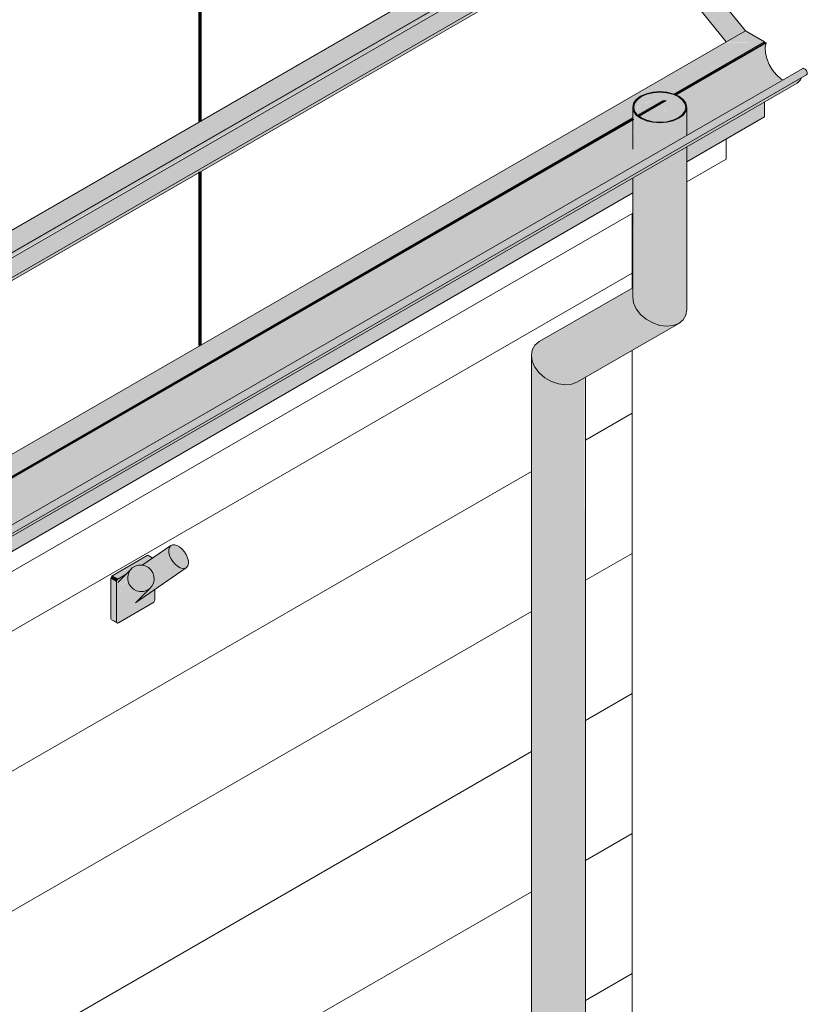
# Model space of a CAD drawing. Header units: centimetres. Extents: x -60196 to -56391, y 260 to 1402.
# Tile 43 of 45: x -56584 to -56439, y 838 to 1020. Entities that reach past the tile are written whole.
import ezdxf

# ---------------------------------------------------------------- set-up
doc = ezdxf.new("R2010")
doc.units = ezdxf.units.CM
for name, color, linetype, lineweight in [('A-GENM', 7, 'Continuous', 5), ('A-ROOF', 7, 'Continuous', 5), ('A-ROOF-OTLN', 7, 'Continuous', 5), ('A-ROOF-PATT', 7, 'Continuous', 70), ('A-WALL', 7, 'Continuous', 5), ('A-WALL-PATT', 7, 'Continuous', 70), ('P-PIPE', 7, 'Continuous', 5)]:
    doc.layers.add(name, color=color, linetype=linetype, lineweight=lineweight)

# ---------------------------------------------------------------- blocks, each defined once
blk = doc.blocks.new('Uchwyt na flagę - Typ 1-9009511-_3D_')
at = {"layer": 'A-GENM', "true_color": 0x7f7f7f}
for points in [[(-797.79, 53228.92), (-793.9, 53231.6), (-794.67, 53232.64), (-795.06, 53233.78), (-795.06, 53234.34), (-794.92, 53234.76), (-794.96, 53234.85), (-799.88, 53231.37), (-799.01, 53231.05), (-798.57, 53230.7), (-798.18, 53230.22), (-797.9, 53229.62), (-797.8, 53229.16)], [(-792.51, 53230.8), (-791.87, 53230.93), (-791.77, 53230.99), (-791.55, 53231.29), (-791.45, 53232.09), (-791.55, 53232.6), (-791.84, 53233.35), (-792.61, 53234.39), (-793.55, 53235.06), (-794.32, 53235.18), (-794.41, 53235.17), (-794.74, 53235.01), (-794.96, 53234.7), (-795.07, 53234.28), (-794.96, 53233.39), (-794.67, 53232.64), (-793.9, 53231.6), (-792.96, 53230.93), (-792.57, 53230.82)], [(-804.38, 53228.9), (-802.86, 53229.86), (-801.76, 53230.93), (-801.29, 53231.22), (-800.37, 53231.41), (-799.87, 53231.51), (-798.55, 53232.37), (-798.15, 53232.65), (-799.1, 53233.18), (-805.44, 53229.51), (-804.73, 53229.11)], [(-798.15, 53232.65), (-798.03, 53232.73), (-798.98, 53233.23), (-799.05, 53233.18), (-798.73, 53232.99)], [(-804.15, 53227.09), (-802.65, 53228.74), (-802.59, 53229.66), (-802.35, 53230.25), (-802.26, 53230.43), (-803.88, 53228.53), (-804.13, 53227.35)], [(-800.41, 53226.53), (-799.48, 53226.63), (-799.14, 53226.74), (-798.62, 53227.05), (-798.13, 53227.65), (-797.83, 53228.43), (-797.79, 53228.92), (-797.9, 53229.62), (-798.21, 53230.27), (-798.65, 53230.77), (-799.25, 53231.17), (-799.81, 53231.36), (-800.37, 53231.41), (-800.85, 53231.35), (-801.32, 53231.21), (-801.91, 53230.8), (-802.35, 53230.25), (-802.62, 53229.51), (-802.68, 53229.24), (-802.52, 53228.22), (-802.35, 53227.84), (-801.76, 53227.13), (-801.33, 53226.84), (-801.03, 53226.68), (-800.47, 53226.54)], [(-801.19, 53224.53), (-799.77, 53225.46), (-792.1, 53230.82), (-792.51, 53230.8), (-792.96, 53230.93), (-793.9, 53231.6), (-797.79, 53228.92), (-797.83, 53228.43), (-797.96, 53227.98), (-798.2, 53227.52), (-800.56, 53225.12), (-801.01, 53224.67)], [(-804.73, 53220.94), (-804.73, 53228.29), (-805.79, 53228.9), (-805.79, 53221.55)], [(-804.73, 53228.29), (-804.63, 53228.64), (-804.47, 53228.95), (-805.53, 53229.45), (-805.78, 53229.01), (-805.69, 53228.84), (-804.75, 53228.3)], [(-804.38, 53220.74), (-797.96, 53224.5), (-797.66, 53225.12), (-797.66, 53226.92), (-801.67, 53224.28), (-802.28, 53224.24), (-802.92, 53224.47), (-803.36, 53224.84), (-803.69, 53225.31), (-804, 53226.08), (-804.13, 53226.83), (-804.12, 53227.43), (-804.01, 53228.07), (-803.63, 53228.99), (-803.45, 53229.24), (-803.36, 53229.49), (-804.38, 53228.9), (-804.73, 53228.07), (-804.73, 53220.94)], [(-802.11, 53224.2), (-801.3, 53224.47), (-800.95, 53224.73), (-798.62, 53227.05), (-799.48, 53226.63), (-800.21, 53226.53), (-800.47, 53226.54), (-801.33, 53226.84), (-801.76, 53227.13), (-802.17, 53227.56), (-802.52, 53228.22), (-802.64, 53228.6), (-804.15, 53227.09), (-803.94, 53225.86), (-803.63, 53225.19), (-803.25, 53224.72), (-802.92, 53224.47), (-802.45, 53224.27), (-802.15, 53224.21)], [(-804.68, 53220.76), (-804.73, 53220.94), (-805.78, 53221.45), (-805.74, 53221.38), (-804.72, 53220.78)]]:
    blk.add_hatch(color=8, dxfattribs=at).paths.add_polyline_path(points)
at = {"layer": 'A-GENM'}
for p, q in [((-794.68, 53235.05), (-800, 53231.38)), ((-805.44, 53229.51), (-799.07, 53233.19)), ((-799.5, 53231.72), (-799.97, 53231.44)), ((-798.01, 53232.75), (-798.82, 53233.21)), ((-801.99, 53230.74), (-804.51, 53228.22)), ((-801.22, 53224.46), (-791.84, 53230.94)), ((-805.79, 53221.55), (-805.79, 53228.9)), ((-804.73, 53228.29), (-804.73, 53220.94)), ((-803.07, 53229.66), (-804.38, 53228.9)), ((-800.97, 53224.69), (-798.46, 53227.2)), ((-797.66, 53225.02), (-797.66, 53226.95)), ((-804.38, 53220.74), (-798.01, 53224.41)), ((-805.69, 53221.32), (-804.63, 53220.71))]:
    blk.add_line(p, q, dxfattribs=at)
for points in [[(-792.61, 53234.39, 0), (-793.07, 53234.78, 0), (-793.55, 53235.06, 0), (-794.01, 53235.19, 0), (-794.41, 53235.17, 0), (-794.74, 53235.01, 0), (-794.96, 53234.7, 0), (-795.07, 53234.28, 0), (-795.06, 53233.78, 0), (-794.92, 53233.22, 0), (-794.67, 53232.64, 0), (-794.32, 53232.09, 0), (-793.9, 53231.6, 0)], [(-793.9, 53231.6, 0), (-793.44, 53231.21, 0), (-792.96, 53230.93, 0), (-792.51, 53230.8, 0), (-792.1, 53230.82, 0), (-791.77, 53230.99, 0), (-791.55, 53231.29, 0), (-791.44, 53231.71, 0), (-791.45, 53232.21, 0), (-791.59, 53232.77, 0), (-791.84, 53233.35, 0), (-792.19, 53233.9, 0), (-792.61, 53234.39, 0)], [(-799.07, 53233.19, 0), (-798.98, 53233.23, 0), (-798.9, 53233.24, 0)], [(-797.81, 53229.35, 0), (-798.01, 53229.96, 0), (-798.36, 53230.51, 0), (-798.84, 53230.95, 0), (-799.42, 53231.26, 0), (-800.04, 53231.41, 0), (-800.68, 53231.4, 0), (-801.29, 53231.22, 0), (-801.83, 53230.89, 0), (-802.26, 53230.43, 0), (-802.55, 53229.86, 0), (-802.68, 53229.24, 0), (-802.64, 53228.6, 0)], [(-805.79, 53228.9, 0), (-805.78, 53229.01, 0), (-805.74, 53229.13, 0), (-805.69, 53229.25, 0), (-805.61, 53229.36, 0), (-805.53, 53229.45, 0), (-805.44, 53229.51, 0)], [(-804.38, 53228.9, 0), (-804.47, 53228.84, 0), (-804.55, 53228.75, 0), (-804.63, 53228.64, 0), (-804.68, 53228.52, 0), (-804.72, 53228.4, 0), (-804.73, 53228.29, 0)], [(-802.64, 53228.6, 0), (-802.44, 53227.98, 0), (-802.09, 53227.43, 0), (-801.61, 53226.99, 0), (-801.04, 53226.68, 0), (-800.41, 53226.53, 0), (-799.77, 53226.54, 0), (-799.16, 53226.72, 0), (-798.62, 53227.05, 0), (-798.2, 53227.52, 0), (-797.91, 53228.08, 0), (-797.78, 53228.7, 0), (-797.81, 53229.35, 0)], [(-798.01, 53224.41, 0), (-797.92, 53224.48, 0), (-797.84, 53224.57, 0), (-797.76, 53224.68, 0), (-797.71, 53224.79, 0), (-797.67, 53224.91, 0), (-797.66, 53225.02, 0)], [(-805.74, 53221.38, 0), (-805.78, 53221.45, 0), (-805.79, 53221.55, 0)], [(-804.73, 53220.94, 0), (-804.72, 53220.84, 0), (-804.68, 53220.76, 0), (-804.63, 53220.71, 0), (-804.55, 53220.69, 0), (-804.47, 53220.7, 0), (-804.38, 53220.74, 0)]]:
    blk.add_polyline3d(points, dxfattribs=at)
blk = doc.blocks.new('Construction_Roof-Accessories_Lindab_SNO_KOTEGL - Construction_Roof-Accessories_Lindab_SNO-V73-_3D_')
at = {"layer": 'A-GENM', "true_color": 0x383e42}
for points in [[(-847.62, 53275.67), (-720.34, 53349.15), (-722.67, 53351.78), (-849.94, 53278.3), (-847.71, 53275.77)], [(-846.89, 53275.35), (-719.61, 53348.83), (-719.72, 53349.44), (-847, 53275.95), (-846.92, 53275.48)], [(-846.97, 53275.08), (-719.61, 53348.7), (-719.72, 53348.77), (-846.89, 53275.21), (-846.93, 53275.12)], [(-849.94, 53278.3), (-734.28, 53345.27), (-849.99, 53278.33), (-849.98, 53278.33)], [(-852.01, 53268.52), (-724.73, 53342.01), (-726.6, 53344.57), (-853.88, 53271.09), (-852.3, 53268.92)], [(-851.96, 53267.98), (-724.6, 53341.64), (-724.74, 53342), (-851.95, 53268.44), (-851.9, 53268.06), (-851.95, 53267.99)]]:
    blk.add_hatch(color=250, dxfattribs=at).paths.add_polyline_path(points)
at = {"layer": 'A-GENM', "color": 250, "true_color": 0x2a2a2a}
for p, q in [((-722.87, 53351.86), (-850.14, 53278.37)), ((-722.67, 53351.78), (-720.34, 53349.15)), ((-847.08, 53275.98), (-719.8, 53349.46)), ((-847, 53275.95), (-719.72, 53349.44)), ((-846.97, 53275.08), (-719.69, 53348.56)), ((-719.8, 53349.46), (-719.72, 53349.44)), ((-719.72, 53349.44), (-719.61, 53348.83)), ((-726.61, 53344.59), (-724.73, 53342.01)), ((-852.01, 53268.52), (-724.73, 53342.01)), ((-851.97, 53267.98), (-724.69, 53341.46)), ((-847.62, 53275.67), (-849.94, 53278.3)), ((-847, 53275.95), (-847.08, 53275.98)), ((-846.89, 53275.35), (-847, 53275.95)), ((-852.01, 53268.52), (-853.89, 53271.1))]:
    blk.add_line(p, q, dxfattribs=at)
for points in [[(-722.87, 53351.85, 0), (-722.83, 53351.87, 0), (-722.79, 53351.86, 0), (-722.75, 53351.85, 0), (-722.71, 53351.82, 0), (-722.67, 53351.78, 0)], [(-719.61, 53348.83, 0), (-719.61, 53348.75, 0), (-719.62, 53348.67, 0), (-719.65, 53348.61, 0), (-719.69, 53348.57, 0), (-719.69, 53348.56, 0)], [(-724.73, 53342.01, 0), (-724.67, 53341.92, 0), (-724.63, 53341.83, 0), (-724.61, 53341.73, 0), (-724.6, 53341.64, 0), (-724.61, 53341.57, 0), (-724.64, 53341.51, 0), (-724.68, 53341.46, 0), (-724.69, 53341.46, 0)], [(-849.94, 53278.3, 0), (-849.99, 53278.33, 0), (-850.03, 53278.36, 0), (-850.07, 53278.38, 0), (-850.11, 53278.38, 0), (-850.15, 53278.37, 0)], [(-846.97, 53275.08, 0), (-846.97, 53275.08, 0), (-846.93, 53275.12, 0), (-846.9, 53275.18, 0), (-846.89, 53275.26, 0), (-846.89, 53275.35, 0)], [(-851.97, 53267.98, 0), (-851.96, 53267.98, 0), (-851.92, 53268.02, 0), (-851.89, 53268.08, 0), (-851.88, 53268.16, 0), (-851.89, 53268.25, 0), (-851.91, 53268.34, 0), (-851.95, 53268.44, 0), (-852.01, 53268.52, 0)]]:
    blk.add_polyline3d(points, dxfattribs=at)
blk = doc.blocks.new('ARu Rura spustowa okrągła ___FK_04_0 - Na ziemię _φ10_-9218120-_3D_')
at = {"layer": 'P-PIPE', "true_color": 0x383e42}
h = blk.add_hatch(color=250, dxfattribs=at)
h.paths.add_polyline_path([(-704.26, 53313.25), (-702.25, 53313.52), (-701.76, 53313.64), (-700.73, 53314.1), (-699.73, 53314.97), (-699.42, 53315.42), (-699.26, 53316.14), (-699.46, 53316.93), (-700.1, 53317.71), (-701.15, 53318.37), (-702.26, 53318.76), (-703.02, 53318.93), (-704.26, 53319.03), (-706.02, 53318.82), (-707.19, 53318.45), (-708.12, 53317.93), (-708.63, 53317.53), (-709.1, 53316.86), (-709.22, 53315.95), (-708.95, 53315.19), (-708.32, 53314.5), (-707.57, 53314), (-706.53, 53313.58), (-704.92, 53313.3)])
h.paths.add_polyline_path([(-704.26, 53313.37), (-705.55, 53313.48), (-706.93, 53313.86), (-708.06, 53314.48), (-708.59, 53315), (-708.95, 53315.67), (-709.06, 53316.14), (-708.9, 53316.86), (-708.42, 53317.53), (-707.65, 53318.1), (-706.24, 53318.64), (-705.5, 53318.82), (-704.26, 53318.91), (-703.02, 53318.82), (-701.39, 53318.33), (-700.7, 53317.97), (-699.93, 53317.28), (-699.62, 53316.86), (-699.46, 53316.14), (-699.65, 53315.39), (-700.18, 53314.7), (-701.05, 53314.1), (-702.32, 53313.63), (-703.02, 53313.46), (-704.26, 53313.37)])
for points in [[(-708.89, 53315.41), (-708.39, 53316.1), (-707.65, 53316.65), (-707.65, 53318.1), (-708.59, 53317.28), (-708.9, 53316.86), (-709.04, 53316.03), (-708.9, 53315.42)], [(-702.32, 53313.63), (-701.76, 53313.78), (-700.73, 53314.29), (-699.93, 53315), (-699.62, 53315.42), (-699.46, 53316.14), (-699.65, 53316.89), (-700.18, 53317.58), (-701.05, 53318.18), (-702.28, 53318.64), (-703.02, 53318.82), (-704.26, 53318.91), (-705.55, 53318.8), (-706.93, 53318.42), (-707.65, 53318.1), (-707.65, 53316.65), (-706.66, 53317.09), (-705.5, 53317.36), (-703.6, 53317.41), (-703.6, 53317.22), (-703.32, 53317.39), (-703.07, 53317.34), (-703.35, 53316.44), (-703.15, 53315.2), (-702.33, 53313.64)], [(-721.72, 53264.78), (-720.38, 53264.95), (-718.85, 53265.66), (-701.33, 53275.89), (-702.18, 53275.69), (-703.25, 53275.64), (-704.44, 53275.84), (-705.65, 53276.28), (-706.93, 53277.07), (-707.8, 53277.82), (-708.72, 53279.14), (-709.09, 53279.96), (-709.26, 53281.78), (-709.38, 53282.68), (-726.54, 53272.77), (-727.44, 53271.93), (-727.84, 53271.25), (-728.01, 53270.23), (-727.84, 53269.13), (-727.34, 53268.03), (-726.54, 53266.99), (-725.37, 53266.02), (-724.2, 53265.37), (-722.96, 53264.95), (-721.72, 53264.78)], [(-727.84, 53075.98), (-726.9, 53076.1), (-725.51, 53076.5), (-723.01, 53077.46), (-720.51, 53078.62), (-719.47, 53079.19), (-719.47, 53265.3), (-720.61, 53264.89), (-721.72, 53264.78), (-723.01, 53264.95), (-724.3, 53265.4), (-725.51, 53266.1), (-726.54, 53266.99), (-727.44, 53268.26), (-727.84, 53269.13), (-728.01, 53269.51), (-728.01, 53076.1), (-727.88, 53076)], [(-719.47, 53079.19), (-718.13, 53080.16), (-718.01, 53080.38), (-718.13, 53266.08), (-719.47, 53265.3), (-719.47, 53079.46)]]:
    blk.add_hatch(color=250, dxfattribs=at).paths.add_polyline_path(points)
h = blk.add_hatch(color=250, dxfattribs=at)
h.paths.add_polyline_path([(-702.97, 53275.61), (-701.76, 53275.73), (-700.73, 53276.13), (-700.73, 53308), (-709.15, 53303.13), (-709.05, 53279.87), (-708.28, 53278.45), (-707.43, 53277.5), (-706.41, 53276.72), (-705.27, 53276.13), (-703.87, 53275.73), (-703.11, 53275.63)])
h.paths.add_polyline_path([(-706.17, 53306.93), (-700.73, 53310.08), (-700.73, 53314.1), (-702.33, 53313.5), (-702.97, 53313.35), (-704.97, 53313.31), (-705.55, 53313.35), (-706.93, 53313.72), (-708.2, 53314.4), (-708.73, 53314.89), (-709.12, 53315.54), (-709.26, 53315.94), (-709.15, 53314.02), (-709.09, 53313.94), (-709.06, 53313.9), (-709.12, 53313.11), (-708.99, 53310.96), (-708.59, 53309.31), (-707.8, 53307.93), (-707.61, 53307.73), (-706.68, 53307.07)])
h = blk.add_hatch(color=250, dxfattribs=at)
h.paths.add_polyline_path([(-700.73, 53276.13), (-699.93, 53276.78), (-699.42, 53277.74), (-699.26, 53278.83), (-699.26, 53308.84), (-700.73, 53308), (-700.73, 53276.39)])
h.paths.add_polyline_path([(-700.73, 53310.08), (-699.26, 53310.92), (-699.26, 53316.14), (-699.43, 53315.39), (-700.1, 53314.57), (-700.73, 53314.1), (-700.73, 53310.51)])
at = {"layer": 'P-PIPE'}
for p, q in [((-709.26, 53316.14), (-709.26, 53308.4)), ((-699.26, 53310.92), (-699.26, 53316.14)), ((-700.1, 53314.75), (-700.87, 53314.18)), ((-699.26, 53278.66), (-699.26, 53308.8)), ((-709.26, 53303.08), (-709.26, 53281.06)), ((-709.25, 53282.75), (-726.54, 53272.77)), ((-719.47, 53265.3), (-700.73, 53276.13)), ((-728.01, 53270.23), (-728.01, 53076.1)), ((-718.01, 53080.35), (-718.01, 53266.17))]:
    blk.add_line(p, q, dxfattribs=at)
for points in [[(-707.8, 53318.18, 0), (-708.59, 53317.58, 0), (-709.09, 53316.89, 0), (-709.26, 53316.14, 0), (-709.09, 53315.39, 0), (-708.59, 53314.7, 0), (-707.8, 53314.1, 0), (-706.76, 53313.64, 0), (-705.55, 53313.35, 0), (-704.26, 53313.25, 0), (-702.97, 53313.35, 0), (-701.76, 53313.64, 0), (-700.73, 53314.1, 0)], [(-700.87, 53314.18, 0), (-701.86, 53313.74, 0), (-703.02, 53313.46, 0), (-704.26, 53313.37, 0), (-705.5, 53313.46, 0), (-706.66, 53313.74, 0), (-707.65, 53314.18, 0), (-708.42, 53314.75, 0), (-708.9, 53315.42, 0), (-709.06, 53316.14, 0), (-708.9, 53316.86, 0), (-708.42, 53317.53, 0), (-707.65, 53318.1, 0)], [(-700.73, 53314.1, 0), (-699.93, 53314.7, 0), (-699.43, 53315.39, 0), (-699.26, 53316.14, 0), (-699.43, 53316.89, 0), (-699.93, 53317.58, 0), (-700.73, 53318.18, 0), (-701.76, 53318.64, 0), (-702.97, 53318.93, 0), (-704.26, 53319.03, 0), (-705.55, 53318.93, 0), (-706.76, 53318.64, 0), (-707.8, 53318.18, 0)], [(-707.65, 53318.1, 0), (-706.66, 53318.54, 0), (-705.5, 53318.82, 0), (-704.26, 53318.91, 0), (-703.02, 53318.82, 0), (-701.86, 53318.54, 0), (-700.87, 53318.1, 0), (-700.1, 53317.53, 0), (-699.62, 53316.86, 0), (-699.46, 53316.14, 0), (-699.62, 53315.42, 0), (-700.1, 53314.76, 0)], [(-709.26, 53281.06, 0), (-709.09, 53279.96, 0), (-708.59, 53278.85, 0), (-707.8, 53277.82, 0), (-706.76, 53276.92, 0), (-705.55, 53276.23, 0), (-704.26, 53275.78, 0), (-702.97, 53275.61, 0), (-701.76, 53275.73, 0), (-700.73, 53276.13, 0)], [(-700.73, 53276.13, 0), (-699.93, 53276.78, 0), (-699.43, 53277.65, 0), (-699.26, 53278.66, 0)], [(-726.54, 53272.77, 0), (-727.34, 53272.11, 0), (-727.84, 53271.25, 0), (-728.01, 53270.23, 0), (-727.84, 53269.13, 0), (-727.34, 53268.03, 0), (-726.54, 53266.99, 0), (-725.51, 53266.1, 0), (-724.3, 53265.4, 0), (-723.01, 53264.95, 0), (-721.72, 53264.78, 0), (-720.51, 53264.9, 0), (-719.47, 53265.3, 0)]]:
    blk.add_polyline3d(points, dxfattribs=at)

msp = doc.modelspace()

# ---------------------------------------------------------------- hatches: boundary and pattern name
at = {"layer": 'A-ROOF-OTLN', "true_color": 0x383e42}
h = msp.add_hatch(color=250, dxfattribs=at)
h.paths.add_polyline_path([(-57248.095, 553.085), (-56470.733, 1001.95), (-56470.79, 1002.03), (-57248.24, 553.169)])
h.paths.add_polyline_path([(-56469.699, 1002.492), (-56464.703, 1005.377), (-56464.959, 1005.396), (-56469.825, 1002.587)])
h.paths.add_polyline_path([(-56462.892, 1006.423), (-56446.213, 1016.052), (-56446.358, 1016.136), (-56463.056, 1006.495)])
h = msp.add_hatch(color=250, dxfattribs=at)
h.paths.add_polyline_path([(-57242.998, 545.642), (-57242.253, 546.014), (-57241.752, 546.707), (-57241.569, 547.167), (-57241.438, 548.017), (-57241.312, 548.072), (-57241.105, 548.256), (-57241.105, 548.373), (-57241.105, 548.481), (-57227.074, 556.582), (-57227.367, 556.849), (-57227.825, 557.781), (-57227.987, 559.01), (-57227.987, 561.167), (-57227.787, 561.956), (-57227.144, 562.741), (-57226.381, 563.271), (-57225.186, 563.739), (-57223.982, 563.979), (-57222.982, 564.054), (-57220.985, 563.787), (-57220.123, 563.506), (-57219.343, 563.127), (-57218.615, 562.553), (-57217.987, 561.828), (-56467.812, 994.942), (-56468.576, 995.245), (-56469.438, 995.938), (-56470.233, 997.318), (-56470.633, 999.001), (-56470.749, 1000.138), (-56470.733, 1001.896), (-57248.095, 553.085), (-57248.24, 551.861), (-57248.075, 550.65), (-57247.875, 549.95), (-57247.484, 549.017), (-57246.842, 547.961), (-57246.055, 547.026), (-57245.404, 546.433), (-57244.536, 545.906), (-57243.688, 545.646)])
h.paths.add_polyline_path([(-57223.821, 558.46), (-57220.312, 560.486), (-57222.987, 561.666), (-57223.277, 561.729), (-57224.461, 562.147), (-57224.858, 562.184), (-57225.387, 562.351), (-57226.381, 562.13), (-57227.193, 561.202), (-57227.544, 560.34), (-57226.904, 559.602), (-57226.197, 559.126), (-57224.969, 558.667), (-57224.229, 558.491)])
h.paths.add_polyline_path([(-56460.903, 998.931), (-56443.256, 1009.235), (-56443.522, 1009.4), (-56444.692, 1010.591), (-56445.232, 1011.352), (-56445.647, 1012.062), (-56446.213, 1013.702), (-56446.33, 1014.205), (-56446.33, 1015.432), (-56446.33, 1015.985), (-56462.795, 1006.38), (-56462.196, 1006.062), (-56461.478, 1005.46), (-56461.066, 1004.866), (-56460.903, 1004.149), (-56460.903, 999.365)])
h.paths.add_polyline_path([(-56465.903, 1001.378), (-56463.965, 1001.639), (-56464.661, 1002.933), (-56464.912, 1003.501), (-56464.982, 1004.471), (-56464.703, 1005.377), (-56469.699, 1002.492), (-56469.074, 1002.091), (-56467.885, 1001.649), (-56466.436, 1001.418), (-56466.389, 1001.415)])
msp.add_hatch(color=250, dxfattribs=at).paths.add_polyline_path([(-57240.631, 547.15), (-56438.621, 1010.298), (-56438.671, 1010.756), (-56438.969, 1011.193), (-56439.342, 1011.352), (-56439.881, 1011.068), (-57241.105, 548.373), (-57240.733, 548.101), (-57240.504, 547.624), (-57240.553, 547.222)])
h = msp.add_hatch(color=250, dxfattribs=at)
h.paths.add_polyline_path([(-57242.253, 545.739), (-57223.601, 556.508), (-57222.338, 557.711), (-57240.502, 547.343), (-57240.553, 547.42), (-57240.923, 547.32), (-57240.887, 547.396), (-57240.504, 547.624), (-57240.762, 548.132), (-57240.935, 548.185), (-57241.332, 547.956), (-57241.462, 546.966), (-57241.936, 546.074), (-57242.086, 545.916)])
h.paths.add_polyline_path([(-57220.249, 558.917), (-57219.451, 559.314), (-57219.887, 559.126)])
h.paths.add_polyline_path([(-57217.987, 559.749), (-56440.218, 1008.868), (-56439.87, 1009.235), (-56439.87, 1009.469), (-57218.072, 560.174), (-57217.987, 559.916)])
at = {"layer": 'A-ROOF-PATT', "true_color": 0xc7ae96}
for points in [[(-56453.592, 1016.23), (-56450.056, 1018.271), (-56758.811, 1402.367), (-56762.347, 1400.326), (-56455.233, 1018.271)], [(-56450.056, 1016.23), (-56446.521, 1016.23), (-56450.056, 1018.271), (-56453.592, 1016.23)]]:
    msp.add_hatch(color=253, dxfattribs=at).paths.add_polyline_path(points)
at = {"layer": 'A-ROOF-PATT'}
h = msp.add_hatch(dxfattribs=at)
h.set_pattern_fill('FP_18', color=256, style=0, pattern_type=2)
h.set_pattern_definition([(90, (-65306.46, -971.82), (-112.25, 22.813), [])])
h.paths.add_polyline_path([(-57248.403, 557.345), (-56453.592, 1016.23), (-56746.901, 1381.112), (-57541.713, 922.228), (-57251.938, 561.744)])
h.paths.add_polyline_path([(-57250.001, 588.565), (-57250.045, 588.679), (-57250.151, 588.656), (-57250.609, 588.753), (-57250.151, 589.136), (-57252.53, 592.584), (-57252.497, 592.833), (-57248.133, 598.845), (-57247.335, 599.447), (-57235.301, 606.395), (-57240.53, 612.9), (-57240.318, 613.022), (-57230.15, 617.252), (-57229.625, 617.044), (-57229.447, 617.146), (-57226.292, 613.07), (-57226.405, 612.916), (-57226.292, 612.363), (-57226.179, 612.343), (-57226.986, 611.195), (-57150.448, 655.384), (-57155.677, 661.89), (-57155.465, 662.012), (-57145.297, 666.242), (-57144.772, 666.033), (-57144.594, 666.136), (-57141.439, 662.059), (-57141.552, 661.906), (-57141.439, 661.352), (-57141.326, 661.333), (-57142.133, 660.185), (-57108.022, 679.879), (-57113.251, 686.385), (-57113.039, 686.507), (-57102.871, 690.737), (-57102.345, 690.528), (-57102.168, 690.631), (-57099.012, 686.554), (-57099.126, 686.401), (-57099.012, 685.847), (-57098.9, 685.828), (-57099.707, 684.68), (-57023.169, 728.869), (-57028.398, 735.374), (-57028.186, 735.497), (-57018.018, 739.727), (-57017.493, 739.518), (-57017.315, 739.621), (-57014.16, 735.544), (-57014.273, 735.391), (-57014.16, 734.837), (-57014.047, 734.818), (-57014.854, 733.67), (-56980.742, 753.364), (-56985.972, 759.869), (-56985.759, 759.992), (-56975.591, 764.222), (-56975.066, 764.013), (-56974.889, 764.116), (-56971.733, 760.039), (-56971.846, 759.886), (-56971.733, 759.332), (-56971.621, 759.312), (-56972.428, 758.165), (-56895.89, 802.354), (-56901.119, 808.859), (-56900.907, 808.981), (-56890.739, 813.212), (-56890.213, 813.003), (-56890.036, 813.105), (-56886.88, 809.029), (-56886.994, 808.875), (-56886.88, 808.322), (-56886.768, 808.302), (-56887.575, 807.154), (-56853.463, 826.849), (-56858.692, 833.354), (-56858.226, 833.585), (-56848.312, 837.707), (-56847.787, 837.498), (-56847.609, 837.6), (-56844.454, 833.524), (-56844.567, 833.37), (-56844.454, 832.817), (-56844.342, 832.797), (-56845.148, 831.649), (-56768.61, 875.839), (-56773.839, 882.344), (-56773.627, 882.466), (-56763.459, 886.696), (-56762.934, 886.488), (-56762.757, 886.59), (-56759.601, 882.513), (-56759.714, 882.36), (-56759.601, 881.806), (-56759.489, 881.787), (-56760.296, 880.639), (-56726.184, 900.333), (-56731.413, 906.839), (-56731.201, 906.961), (-56721.033, 911.191), (-56720.527, 910.971), (-56720.33, 911.085), (-56717.175, 907.008), (-56717.288, 906.855), (-56717.175, 906.301), (-56717.062, 906.282), (-56717.869, 905.134), (-56641.331, 949.323), (-56646.56, 955.828), (-56646.311, 955.967), (-56636.18, 960.181), (-56635.655, 959.972), (-56635.477, 960.075), (-56632.322, 955.998), (-56632.435, 955.845), (-56632.322, 955.291), (-56632.21, 955.272), (-56633.016, 954.124), (-56598.905, 973.818), (-56604.134, 980.323), (-56603.922, 980.446), (-56593.754, 984.676), (-56593.229, 984.467), (-56593.051, 984.57), (-56589.895, 980.493), (-56590.009, 980.34), (-56589.895, 979.786), (-56589.783, 979.767), (-56590.59, 978.619), (-56514.052, 1022.808), (-56519.281, 1029.313), (-56519.069, 1029.436), (-56508.901, 1033.666), (-56508.376, 1033.457), (-56508.181, 1033.538), (-56505.043, 1029.483), (-56505.156, 1029.329), (-56505.043, 1028.776), (-56504.93, 1028.756), (-56505.737, 1027.608), (-56484.349, 1039.829), (-56484.308, 1039.789), (-56481.984, 1037.16), (-56481.36, 1037.445), (-56481.29, 1036.617), (-56481.637, 1036.401), (-56488.247, 1032.584), (-56486.243, 1029.654), (-56486.387, 1029.438), (-57249.957, 588.591)])
h.paths.add_polyline_path([(-57232.612, 607.947), (-57232.084, 608.379), (-57232.11, 608.943), (-57232.435, 609.698), (-57232.885, 610.227), (-57233.434, 610.522), (-57233.899, 610.455), (-57234.139, 610.055), (-57233.945, 610.167), (-57233.927, 609.523), (-57233.549, 608.694), (-57233.088, 608.195), (-57232.732, 607.994)])
h.paths.add_polyline_path([(-57230.796, 610.324), (-57230.421, 610.571), (-57230.297, 611.117), (-57230.508, 611.916), (-57230.938, 612.561), (-57231.507, 612.976), (-57231.954, 613.038), (-57232.293, 612.804), (-57232.293, 612.617), (-57232.189, 612.561), (-57232.16, 612.039), (-57231.782, 611.21), (-57231.321, 610.711), (-57230.932, 610.404), (-57230.836, 610.326)])
h.paths.add_polyline_path([(-57229.027, 612.836), (-57228.652, 613.083), (-57228.528, 613.629), (-57228.688, 614.328), (-57229.09, 614.993), (-57229.659, 615.458), (-57230.185, 615.55), (-57230.525, 615.316), (-57230.525, 615.129), (-57230.42, 615.073), (-57230.391, 614.551), (-57230.087, 613.826), (-57229.552, 613.223), (-57229.238, 612.873), (-57229.067, 612.838)])
h.paths.add_polyline_path([(-57147.759, 656.937), (-57147.238, 657.289), (-57147.257, 657.933), (-57147.582, 658.687), (-57148.032, 659.216), (-57148.581, 659.512), (-57149.047, 659.445), (-57149.273, 659.053), (-57149.093, 659.157), (-57149.047, 658.428), (-57148.696, 657.684), (-57148.235, 657.185), (-57147.88, 656.984)])
h.paths.add_polyline_path([(-57145.943, 659.314), (-57145.568, 659.561), (-57145.444, 660.107), (-57145.604, 660.806), (-57146.085, 661.55), (-57146.654, 661.966), (-57147.101, 662.028), (-57147.441, 661.794), (-57147.441, 661.606), (-57147.336, 661.55), (-57147.307, 661.028), (-57146.929, 660.2), (-57146.468, 659.701), (-57146.08, 659.394), (-57145.983, 659.316)])
h.paths.add_polyline_path([(-57144.174, 661.826), (-57143.799, 662.073), (-57143.676, 662.619), (-57143.836, 663.318), (-57144.237, 663.983), (-57144.806, 664.448), (-57145.336, 664.538), (-57145.672, 664.306), (-57145.672, 664.118), (-57145.568, 664.062), (-57145.538, 663.54), (-57145.234, 662.816), (-57144.699, 662.213), (-57144.385, 661.863), (-57144.214, 661.828)])
h.paths.add_polyline_path([(-57105.332, 681.432), (-57104.812, 681.783), (-57104.83, 682.428), (-57105.121, 683.134), (-57105.606, 683.711), (-57106.154, 684.006), (-57106.62, 683.94), (-57106.847, 683.547), (-57106.666, 683.652), (-57106.62, 682.923), (-57106.269, 682.179), (-57105.809, 681.68), (-57105.453, 681.479)])
h.paths.add_polyline_path([(-57103.517, 683.809), (-57103.142, 684.056), (-57103.018, 684.602), (-57103.178, 685.301), (-57103.584, 685.97), (-57104.228, 686.461), (-57104.675, 686.522), (-57105.014, 686.289), (-57105.014, 686.101), (-57104.91, 686.045), (-57104.88, 685.523), (-57104.502, 684.695), (-57104.042, 684.196), (-57103.653, 683.889), (-57103.556, 683.811)])
h.paths.add_polyline_path([(-57101.748, 686.321), (-57101.373, 686.568), (-57101.249, 687.114), (-57101.409, 687.813), (-57101.811, 688.477), (-57102.38, 688.943), (-57102.906, 689.034), (-57103.245, 688.801), (-57103.245, 688.613), (-57103.141, 688.557), (-57103.112, 688.035), (-57102.741, 687.217), (-57102.273, 686.708), (-57101.959, 686.358), (-57101.788, 686.323)])
h.paths.add_polyline_path([(-57020.479, 730.422), (-57019.952, 730.853), (-57019.978, 731.418), (-57020.343, 732.228), (-57020.753, 732.701), (-57021.302, 732.996), (-57021.767, 732.93), (-57022.007, 732.53), (-57021.813, 732.642), (-57021.795, 731.997), (-57021.417, 731.169), (-57020.956, 730.67), (-57020.6, 730.468)])
h.paths.add_polyline_path([(-57018.664, 732.799), (-57018.289, 733.046), (-57018.165, 733.592), (-57018.376, 734.391), (-57018.806, 735.035), (-57019.375, 735.451), (-57019.822, 735.512), (-57020.161, 735.278), (-57020.161, 735.091), (-57020.057, 735.035), (-57020.028, 734.513), (-57019.65, 733.685), (-57019.189, 733.186), (-57018.8, 732.879), (-57018.704, 732.801)])
h.paths.add_polyline_path([(-57016.895, 735.311), (-57016.52, 735.558), (-57016.396, 736.104), (-57016.556, 736.803), (-57016.958, 737.467), (-57017.527, 737.932), (-57018.053, 738.024), (-57018.393, 737.79), (-57018.393, 737.603), (-57018.288, 737.547), (-57018.259, 737.025), (-57017.881, 736.197), (-57017.42, 735.698), (-57017.106, 735.347), (-57016.935, 735.313)])
h.paths.add_polyline_path([(-56978.053, 754.917), (-56977.532, 755.268), (-56977.551, 755.913), (-56977.877, 756.667), (-56978.326, 757.196), (-56978.875, 757.491), (-56979.341, 757.424), (-56979.568, 757.032), (-56979.387, 757.136), (-56979.341, 756.407), (-56978.99, 755.664), (-56978.53, 755.165), (-56978.174, 754.963)])
h.paths.add_polyline_path([(-56976.237, 757.294), (-56975.863, 757.541), (-56975.739, 758.087), (-56975.949, 758.885), (-56976.379, 759.53), (-56976.949, 759.946), (-56977.395, 760.007), (-56977.735, 759.773), (-56977.735, 759.586), (-56977.631, 759.53), (-56977.601, 759.008), (-56977.223, 758.18), (-56976.762, 757.681), (-56976.374, 757.374), (-56976.277, 757.296)])
h.paths.add_polyline_path([(-56974.469, 759.806), (-56974.094, 760.053), (-56973.97, 760.599), (-56974.13, 761.298), (-56974.531, 761.962), (-56975.101, 762.427), (-56975.627, 762.519), (-56975.966, 762.285), (-56975.966, 762.098), (-56975.862, 762.042), (-56975.832, 761.52), (-56975.462, 760.702), (-56974.994, 760.193), (-56974.68, 759.842), (-56974.508, 759.808)])
h.paths.add_polyline_path([(-56893.2, 803.907), (-56892.68, 804.258), (-56892.698, 804.902), (-56892.989, 805.608), (-56893.474, 806.186), (-56894.022, 806.481), (-56894.488, 806.414), (-56894.715, 806.022), (-56894.534, 806.126), (-56894.488, 805.397), (-56894.137, 804.654), (-56893.677, 804.155), (-56893.321, 803.953)])
h.paths.add_polyline_path([(-56891.384, 806.284), (-56891.01, 806.531), (-56890.886, 807.077), (-56891.046, 807.776), (-56891.452, 808.444), (-56892.096, 808.936), (-56892.543, 808.997), (-56892.882, 808.763), (-56892.882, 808.576), (-56892.778, 808.52), (-56892.721, 807.913), (-56892.405, 807.219), (-56891.91, 806.671), (-56891.521, 806.363), (-56891.424, 806.286)])
h.paths.add_polyline_path([(-56889.616, 808.796), (-56889.241, 809.043), (-56889.117, 809.589), (-56889.277, 810.288), (-56889.679, 810.952), (-56890.248, 811.417), (-56890.774, 811.509), (-56891.113, 811.275), (-56891.113, 811.088), (-56891.009, 811.032), (-56890.98, 810.51), (-56890.609, 809.692), (-56890.141, 809.183), (-56889.827, 808.832), (-56889.656, 808.798)])
h.paths.add_polyline_path([(-56850.774, 828.401), (-56850.246, 828.833), (-56850.272, 829.397), (-56850.598, 830.152), (-56851.047, 830.681), (-56851.596, 830.976), (-56852.062, 830.909), (-56852.288, 830.517), (-56852.108, 830.621), (-56852.062, 829.892), (-56851.711, 829.149), (-56851.25, 828.649), (-56850.895, 828.448)])
h.paths.add_polyline_path([(-56848.958, 830.778), (-56848.583, 831.025), (-56848.459, 831.572), (-56848.67, 832.37), (-56849.1, 833.015), (-56849.67, 833.43), (-56850.116, 833.492), (-56850.456, 833.258), (-56850.456, 833.071), (-56850.351, 833.015), (-56850.322, 832.493), (-56849.944, 831.664), (-56849.483, 831.165), (-56849.095, 830.858), (-56848.998, 830.781)])
h.paths.add_polyline_path([(-56847.189, 833.29), (-56846.815, 833.537), (-56846.691, 834.084), (-56846.851, 834.782), (-56847.252, 835.447), (-56847.822, 835.912), (-56848.347, 836.004), (-56848.687, 835.77), (-56848.687, 835.583), (-56848.583, 835.527), (-56848.553, 835.005), (-56848.175, 834.176), (-56847.714, 833.677), (-56847.401, 833.327), (-56847.229, 833.293)])
h.paths.add_polyline_path([(-56765.921, 877.391), (-56765.4, 877.743), (-56765.419, 878.387), (-56765.745, 879.142), (-56766.194, 879.67), (-56766.743, 879.966), (-56767.209, 879.899), (-56767.436, 879.507), (-56767.255, 879.611), (-56767.209, 878.882), (-56766.858, 878.138), (-56766.397, 877.639), (-56766.042, 877.438)])
h.paths.add_polyline_path([(-56764.105, 879.768), (-56763.731, 880.015), (-56763.607, 880.561), (-56763.817, 881.36), (-56764.247, 882.004), (-56764.817, 882.42), (-56765.263, 882.482), (-56765.603, 882.248), (-56765.603, 882.06), (-56765.499, 882.004), (-56765.469, 881.482), (-56765.091, 880.654), (-56764.63, 880.155), (-56764.242, 879.848), (-56764.145, 879.77)])
h.paths.add_polyline_path([(-56762.336, 882.28), (-56761.962, 882.527), (-56761.838, 883.073), (-56761.998, 883.772), (-56762.522, 884.561), (-56762.969, 884.902), (-56763.495, 884.994), (-56763.834, 884.76), (-56763.834, 884.572), (-56763.73, 884.516), (-56763.7, 883.994), (-56763.33, 883.177), (-56762.862, 882.667), (-56762.522, 882.332), (-56762.376, 882.282)])
h.paths.add_polyline_path([(-56723.495, 901.886), (-56722.974, 902.237), (-56722.993, 902.882), (-56723.318, 903.636), (-56723.768, 904.165), (-56724.317, 904.461), (-56724.783, 904.394), (-56725.009, 904.002), (-56724.829, 904.106), (-56724.783, 903.377), (-56724.432, 902.633), (-56723.971, 902.134), (-56723.616, 901.933)])
h.paths.add_polyline_path([(-56721.679, 904.263), (-56721.304, 904.51), (-56721.18, 905.056), (-56721.395, 905.864), (-56721.821, 906.499), (-56722.39, 906.915), (-56722.837, 906.976), (-56723.176, 906.743), (-56723.176, 906.555), (-56723.072, 906.499), (-56723.043, 905.977), (-56722.665, 905.149), (-56722.204, 904.65), (-56721.815, 904.343), (-56721.719, 904.265)])
h.paths.add_polyline_path([(-56719.91, 906.775), (-56719.535, 907.022), (-56719.411, 907.568), (-56719.572, 908.267), (-56719.973, 908.931), (-56720.542, 909.397), (-56721.068, 909.488), (-56721.408, 909.255), (-56721.408, 909.067), (-56721.303, 909.011), (-56721.274, 908.489), (-56720.97, 907.765), (-56720.435, 907.162), (-56720.121, 906.812), (-56719.95, 906.777)])
h.paths.add_polyline_path([(-56638.642, 950.876), (-56638.114, 951.307), (-56638.14, 951.872), (-56638.465, 952.626), (-56638.915, 953.155), (-56639.475, 953.451), (-56639.93, 953.384), (-56640.156, 952.991), (-56639.976, 953.096), (-56639.93, 952.366), (-56639.579, 951.623), (-56639.118, 951.124), (-56638.763, 950.922)])
h.paths.add_polyline_path([(-56636.826, 953.253), (-56636.451, 953.5), (-56636.327, 954.046), (-56636.538, 954.845), (-56636.968, 955.489), (-56637.538, 955.905), (-56637.984, 955.966), (-56638.324, 955.732), (-56638.324, 955.545), (-56638.219, 955.489), (-56638.19, 954.967), (-56637.812, 954.139), (-56637.351, 953.64), (-56636.963, 953.333), (-56636.866, 953.255)])
h.paths.add_polyline_path([(-56635.057, 955.765), (-56634.683, 956.012), (-56634.559, 956.558), (-56634.719, 957.257), (-56635.12, 957.921), (-56635.69, 958.386), (-56636.215, 958.478), (-56636.555, 958.244), (-56636.555, 958.057), (-56636.451, 958.001), (-56636.421, 957.479), (-56636.043, 956.651), (-56635.582, 956.152), (-56635.269, 955.802), (-56635.097, 955.767)])
h.paths.add_polyline_path([(-56596.215, 975.371), (-56595.688, 975.802), (-56595.714, 976.367), (-56596.039, 977.121), (-56596.489, 977.65), (-56597.038, 977.945), (-56597.503, 977.879), (-56597.743, 977.479), (-56597.549, 977.59), (-56597.531, 976.946), (-56597.153, 976.118), (-56596.692, 975.619), (-56596.336, 975.417)])
h.paths.add_polyline_path([(-56594.4, 977.748), (-56594.025, 977.995), (-56593.901, 978.541), (-56594.112, 979.34), (-56594.541, 979.984), (-56595.111, 980.4), (-56595.558, 980.461), (-56595.897, 980.227), (-56595.897, 980.04), (-56595.793, 979.984), (-56595.763, 979.462), (-56595.385, 978.634), (-56594.925, 978.135), (-56594.536, 977.828), (-56594.44, 977.75)])
h.paths.add_polyline_path([(-56592.631, 980.26), (-56592.256, 980.507), (-56592.132, 981.053), (-56592.292, 981.752), (-56592.745, 982.468), (-56593.263, 982.881), (-56593.789, 982.973), (-56594.128, 982.739), (-56594.128, 982.552), (-56594.024, 982.496), (-56593.995, 981.974), (-56593.617, 981.146), (-56593.156, 980.647), (-56592.842, 980.296), (-56592.671, 980.262)])
h.paths.add_polyline_path([(-56511.363, 1024.361), (-56510.835, 1024.792), (-56510.861, 1025.356), (-56511.186, 1026.111), (-56511.636, 1026.64), (-56512.185, 1026.935), (-56512.651, 1026.868), (-56512.877, 1026.476), (-56512.697, 1026.58), (-56512.651, 1025.851), (-56512.3, 1025.108), (-56511.839, 1024.609), (-56511.483, 1024.407)])
h.paths.add_polyline_path([(-56509.547, 1026.738), (-56509.172, 1026.985), (-56509.048, 1027.531), (-56509.208, 1028.23), (-56509.689, 1028.974), (-56510.258, 1029.39), (-56510.705, 1029.451), (-56511.044, 1029.217), (-56511.044, 1029.03), (-56510.94, 1028.974), (-56510.904, 1028.431), (-56510.533, 1027.624), (-56510.072, 1027.125), (-56509.683, 1026.817), (-56509.587, 1026.74)])
h.paths.add_polyline_path([(-56507.778, 1029.25), (-56507.403, 1029.497), (-56507.279, 1030.043), (-56507.44, 1030.742), (-56507.841, 1031.406), (-56508.41, 1031.871), (-56508.936, 1031.963), (-56509.276, 1031.729), (-56509.276, 1031.542), (-56509.171, 1031.486), (-56509.142, 1030.964), (-56508.771, 1030.146), (-56508.303, 1029.637), (-56507.989, 1029.286), (-56507.818, 1029.252)])
at = {"layer": 'A-ROOF-PATT', "true_color": 0xc7ae96}
h = msp.add_hatch(color=253, dxfattribs=at)
h.paths.add_polyline_path([(-57248.403, 539.383), (-57227.987, 551.252), (-57227.987, 553.976), (-57242.912, 545.467), (-57243.749, 545.487), (-57244.869, 545.945), (-57245.728, 546.564), (-57246.352, 547.167), (-57247.239, 548.379), (-57247.875, 549.645), (-57248.24, 550.82), (-57248.341, 551.241), (-57248.397, 552.274), (-57248.24, 553.169), (-56470.793, 1002.028), (-56470.793, 1002.216), (-57248.403, 553.169), (-57248.403, 543.27)])
h.paths.add_polyline_path([(-57217.987, 556.943), (-56470.793, 988.336), (-56470.793, 991.142), (-57217.987, 559.724), (-57217.987, 558.591)])
h.paths.add_polyline_path([(-56460.903, 994.046), (-56446.521, 1002.349), (-56446.521, 1005.155), (-56460.903, 996.852)])
h.paths.add_polyline_path([(-56469.825, 1002.587), (-56465.247, 1005.23), (-56465.247, 1005.418), (-56469.967, 1002.693)])
h.paths.add_polyline_path([(-56463.056, 1006.495), (-56446.521, 1016.136), (-56446.521, 1016.23), (-56463.177, 1006.549)])
h = msp.add_hatch(color=253, dxfattribs=at)
h.paths.add_polyline_path([(-57248.403, 553.263), (-56470.793, 1002.216), (-56470.903, 1002.896), (-56470.833, 1004.458), (-56470.703, 1004.938), (-56470.06, 1005.723), (-56469.297, 1006.253), (-56468.299, 1006.674), (-56467.145, 1006.941), (-56465.899, 1007.036), (-56463.901, 1006.768), (-56463.115, 1006.649), (-56446.521, 1016.23), (-56453.755, 1016.136), (-57248.403, 557.345), (-57248.403, 553.484)])
h.paths.add_polyline_path([(-56469.967, 1002.693), (-56465.247, 1005.418), (-56465.903, 1005.468), (-56467.145, 1005.374), (-56468.823, 1004.866), (-56469.297, 1004.656), (-56470.233, 1003.841), (-56470.518, 1003.402), (-56469.983, 1002.706)])
at = {"layer": 'A-ROOF-PATT'}
h = msp.add_hatch(dxfattribs=at)
h.set_pattern_fill('FP_20', color=256, style=0, pattern_type=2)
h.set_pattern_definition([(30, (-63591.728, 2649.193), (-8e-05, 25.924136), [])])
h.paths.add_polyline_path([(-57248.403, 535.661), (-57227.987, 547.448), (-57227.987, 551.17), (-57248.403, 539.383)])
h.paths.add_polyline_path([(-57217.987, 553.222), (-56470.903, 984.551), (-56470.903, 988.272), (-57217.987, 556.943), (-57217.987, 553.484)])
h.paths.add_polyline_path([(-56460.903, 990.324), (-56453.592, 994.545), (-56453.592, 998.267), (-56460.903, 994.046), (-56460.903, 992.682)])
at = {"layer": 'A-WALL-PATT', "lineweight": 5}
h = msp.add_hatch(dxfattribs=at)
h.set_pattern_fill('FP_15', color=256, style=0, pattern_type=2)
h.set_pattern_definition([(30, (-63609.154, 2659.255), (-8e-05, 25.924136), [])])
h.paths.add_polyline_path([(-56821.496, 583.624), (-56489.652, 775.215), (-56489.652, 958.241), (-56489.481, 959.257), (-56488.809, 960.265), (-56487.58, 961.128), (-56471.019, 970.786), (-56471.019, 984.484), (-56821.496, 782.136), (-56821.496, 585.257)])
h.paths.add_polyline_path([(-56777.656, 678.338), (-56781.191, 680.379), (-56781.191, 690.177), (-56772.706, 695.076), (-56769.17, 693.035), (-56769.17, 683.237), (-56776.194, 679.181)])
h.paths.add_polyline_path([(-56774.466, 684.759), (-56774.459, 684.83), (-56774.475, 684.83)])
h.paths.add_polyline_path([(-56685.54, 720.29), (-56685.54, 720.348), (-56685.661, 720.417), (-56685.747, 724.188), (-56688.315, 725.836), (-56689.727, 725.021), (-56689.727, 827.083), (-56590.732, 884.238), (-56590.677, 782.284), (-56587.939, 780.527), (-56587.96, 776.628), (-56685.529, 720.296)])
h.paths.add_polyline_path([(-56479.652, 780.988), (-56471.019, 785.972), (-56471.019, 959.143), (-56479.652, 954.092), (-56479.652, 782.621)])
h.paths.add_polyline_path([(-56566.019, 908.747), (-56566.36, 908.852), (-56566.46, 908.852), (-56567.421, 909.465), (-56567.433, 909.926), (-56567.329, 917.26), (-56567.079, 917.524), (-56560.524, 921.237), (-56559.655, 920.755), (-56555.965, 923.185), (-56555.447, 923.141), (-56555.192, 923.067), (-56554.251, 922.4), (-56553.484, 921.359), (-56553.096, 920.224), (-56553.109, 919.612), (-56553.251, 919.217), (-56553.681, 918.812), (-56559.301, 914.932), (-56559.301, 913.033), (-56559.81, 912.331), (-56565.665, 908.951)])

# ---------------------------------------------------------------- linework, layer by layer
at = {"layer": 'A-ROOF'}
for p, q in [((-56762.347, 1400.326), (-56453.592, 1016.23)), ((-56453.592, 998.267), (-56453.592, 994.545)), ((-56453.592, 994.545), (-56460.903, 990.324)), ((-56470.903, 984.551), (-57217.987, 553.222))]:
    msp.add_line(p, q, dxfattribs=at)
at = {"layer": 'A-ROOF-OTLN'}
for p, q in [((-56758.811, 1402.367), (-56450.056, 1018.271)), ((-57251.938, 555.304), (-56450.056, 1018.271)), ((-56450.056, 1018.271), (-56446.521, 1016.23)), ((-56446.521, 1016.23), (-56463.24, 1006.577)), ((-56446.358, 1016.136), (-56463.056, 1006.495)), ((-56446.213, 1016.052), (-56462.892, 1006.423)), ((-56446.521, 1016.042), (-56446.521, 1016.23)), ((-56446.358, 1016.136), (-56446.213, 1016.052)), ((-56439.444, 1011.32), (-57241.326, 548.353)), ((-57240.631, 547.15), (-56438.749, 1010.117)), ((-57242.367, 545.667), (-56440.485, 1008.634)), ((-56465.247, 1005.418), (-56469.984, 1002.683)), ((-56464.959, 1005.396), (-56469.825, 1002.587)), ((-56464.703, 1005.377), (-56469.699, 1002.492)), ((-56446.521, 1002.349), (-56446.521, 1005.157)), ((-56470.885, 1002.163), (-57248.403, 553.263)), ((-56446.521, 1002.349), (-56460.903, 994.046)), ((-56470.79, 1002.03), (-57248.24, 553.169)), ((-56470.705, 1001.912), (-57248.095, 553.085)), ((-56470.885, 988.282), (-57217.987, 556.943))]:
    msp.add_line(p, q, dxfattribs=at)
for points in [[(-56446.213, 1016.052, 0), (-56446.374, 1015.197, 0), (-56446.33, 1014.205, 0), (-56446.082, 1013.139, 0), (-56445.647, 1012.062, 0), (-56445.049, 1011.039, 0), (-56444.327, 1010.134, 0), (-56443.522, 1009.4, 0), (-56443.137, 1009.133, 0)], [(-56439.444, 1011.32, 0), (-56439.342, 1011.352, 0), (-56439.223, 1011.34, 0), (-56439.096, 1011.286, 0), (-56438.969, 1011.193, 0), (-56438.85, 1011.068, 0), (-56438.749, 1010.919, 0), (-56438.671, 1010.756, 0), (-56438.621, 1010.591, 0), (-56438.605, 1010.435, 0), (-56438.621, 1010.298, 0), (-56438.671, 1010.189, 0), (-56438.749, 1010.117, 0)], [(-56439.718, 1009.518, 0), (-56439.87, 1009.235, 0), (-56440.371, 1008.706, 0), (-56440.485, 1008.634, 0)]]:
    msp.add_polyline3d(points, dxfattribs=at)
at = {"layer": 'A-WALL', "lineweight": 5}
for p, q in [((-56471.019, 970.674), (-56471.019, 984.484)), ((-56471.019, 785.972), (-56471.019, 959.143))]:
    msp.add_line(p, q, dxfattribs=at)

# ---------------------------------------------------------------- block references
at = {"layer": 'A-GENM', "color": 250, "true_color": 0x2a2a2a}
msp.add_blockref('Construction_Roof-Accessories_Lindab_SNO_KOTEGL - Construction_Roof-Accessories_Lindab_SNO-V73-_3D_', (-55761.642, -52311.99), dxfattribs=at)
at = {"layer": 'A-GENM'}
msp.add_blockref('Uchwyt na flagę - Typ 1-9009511-_3D_', (-55761.642, -52311.99), dxfattribs=at)
at = {"layer": 'P-PIPE'}
msp.add_blockref('ARu Rura spustowa okrągła ___FK_04_0 - Na ziemię _φ10_-9218120-_3D_', (-55761.642, -52311.99), dxfattribs=at)

doc.saveas('drawing.dxf')
